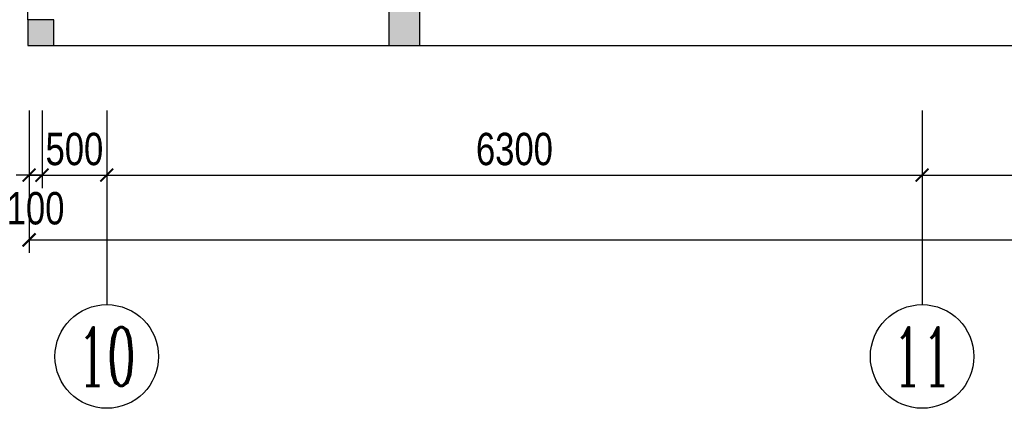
# Model space of a CAD drawing. Header units: millimetres. Extents: x -539149 to -534375, y 505028 to 505469.
# Tile 27 of 135: x -537280 to -537204, y 505103 to 505133. Entities that reach past the tile are written whole.
import ezdxf
from ezdxf.enums import TextEntityAlignment as Align

# ---------------------------------------------------------------- set-up
doc = ezdxf.new("R2010")
doc.units = ezdxf.units.MM
doc.header["$LTSCALE"] = 10
doc.layers.get('Defpoints').update_dxf_attribs({"color": 8})
for name, color, linetype in [('A-建筑-原墙体', 2, 'Continuous'), ('A-建筑-轴号', 3, 'Continuous'), ('AXIS_TEXT', 50, 'Continuous'), ('B-平面-尺寸', 8, 'Continuous'), ('E-填充', 251, 'Continuous')]:
    doc.layers.add(name, color=color, linetype=linetype)
doc.styles.add('_TCH_AXIS', font='COMPLEX', dxfattribs={"bigfont": 'GBCBIG'})
doc.styles.add('CCD_DIM', font='txt', dxfattribs={"width": 0.8})
doc.styles.add('COMPLEX', font='COMPLEX')
doc.dimstyles.new('1-1', dxfattribs={"dimscale": 0, "dimtxt": 2.5, "dimasz": 1, "dimexe": 1, "dimexo": 1, "dimgap": 0.75, "dimtad": 1, "dimdec": 0, "dimrnd": 0.005, "dimzin": 0, "dimdsep": 46, "dimtxsty": 'CCD_DIM', "dimblk": 'ARCHTICK', "dimcen": 0.13, "dimclrd": 44, "dimclre": 44, "dimclrt": 50, "dimadec": 0, "dimazin": 0, "dimtfac": 1, "dimtdec": 0, "dimtix": 1, "dimtmove": 2, "dimatfit": 3, "dimldrblk": 'HBA_Leader_Dot', "dimfxl": 5, "dimfxlon": 1, "dimtvp": 1, "dimtolj": 1, "dimtzin": 0, "dimarcsym": 0})

# ---------------------------------------------------------------- blocks, each defined once
blk = doc.blocks.new('_AXISO')
blk.add_circle((0, 0), 0.5)
at = {"layer": 'AXIS_TEXT', "style": 'COMPLEX', "width": 1.041667}
blk.add_attdef('A', text='', height=0.56, dxfattribs=at).set_placement((-0.25, -0.28), (0.25, -0.28), align=Align.FIT)
blk = doc.blocks.new('_ArchTick')
at = {"color": 0, "linetype": 'ByBlock', "const_width": 0.15}
blk.add_lwpolyline([(-0.5, -0.5), (0.5, 0.5)], dxfattribs=at)
blk = doc.blocks.new('HBA_Leader_Dot')
at = {"color": 0, "linetype": 'ByBlock'}
blk.add_line((-5, 0), (-10, 0), dxfattribs=at)
at = {"color": 0, "linetype": 'ByBlock', "const_width": 5}
blk.add_lwpolyline([(-2.5, 0, 1), (2.5, 0, 1)], format="xyb", close=True, dxfattribs=at)
blk = doc.blocks.new('*D50')
at = {"layer": 'B-平面-尺寸', "color": 44, "lineweight": -2, "ltscale": 0.01, "transparency": 16777216}
for p, q in [((-537279.273, 505125.699), (-537279.273, 505119.699)), ((-537278.273, 505125.699), (-537278.273, 505119.699)), ((-537279.273, 505120.699), (-537280.273, 505120.699)), ((-537279.273, 505120.699), (-537278.273, 505120.699)), ((-537278.273, 505120.699), (-537277.273, 505120.699))]:
    blk.add_line(p, q, dxfattribs=at)
at = {"layer": 'Defpoints', "color": 0, "ltscale": 0.01, "transparency": 16777216}
for p in [(-537279.273, 505130.699), (-537278.273, 505130.699), (-537278.273, 505120.699)]:
    blk.add_point(p, dxfattribs=at)
at = {"layer": 'B-平面-尺寸', "color": 44, "lineweight": -2, "ltscale": 0.01, "transparency": 16777216}
blk.add_blockref('_ArchTick', (-537279.273, 505120.699), dxfattribs=at)
at = {"layer": 'B-平面-尺寸', "color": 44, "lineweight": -2, "ltscale": 0.01, "transparency": 16777216, "rotation": 180}
blk.add_blockref('_ArchTick', (-537278.273, 505120.699), dxfattribs=at)
at = {"layer": 'B-平面-尺寸', "color": 50, "ltscale": 0.01, "transparency": 16777216, "insert": (-537278.773, 505118.126), "char_height": 2.5, "attachment_point": 5, "style": 'CCD_DIM'}
blk.add_mtext('\\A1;100', dxfattribs=at)
blk = doc.blocks.new('*D51')
at = {"layer": 'B-平面-尺寸', "color": 44, "lineweight": -2, "ltscale": 0.01, "transparency": 16777216}
for p, q in [((-537278.273, 505125.699), (-537278.273, 505119.699)), ((-537273.273, 505125.699), (-537273.273, 505119.699)), ((-537278.273, 505120.699), (-537279.273, 505120.699)), ((-537278.273, 505120.699), (-537273.273, 505120.699)), ((-537273.273, 505120.699), (-537272.273, 505120.699))]:
    blk.add_line(p, q, dxfattribs=at)
at = {"layer": 'Defpoints', "color": 0, "ltscale": 0.01, "transparency": 16777216}
for p in [(-537278.273, 505130.699), (-537273.273, 505130.699), (-537273.273, 505120.699)]:
    blk.add_point(p, dxfattribs=at)
at = {"layer": 'B-平面-尺寸', "color": 44, "lineweight": -2, "ltscale": 0.01, "transparency": 16777216}
blk.add_blockref('_ArchTick', (-537278.273, 505120.699), dxfattribs=at)
at = {"layer": 'B-平面-尺寸', "color": 44, "lineweight": -2, "ltscale": 0.01, "transparency": 16777216, "rotation": 180}
blk.add_blockref('_ArchTick', (-537273.273, 505120.699), dxfattribs=at)
at = {"layer": 'B-平面-尺寸', "color": 50, "ltscale": 0.01, "transparency": 16777216, "insert": (-537275.773, 505122.699), "char_height": 2.5, "attachment_point": 5, "style": 'CCD_DIM'}
blk.add_mtext('\\A1;500', dxfattribs=at)

msp = doc.modelspace()

# ---------------------------------------------------------------- hatches: boundary and pattern name
at = {"layer": 'E-填充', "ltscale": 0.01}
for points in [[(-537251.473, 505134.799), (-537251.473, 505130.699), (-537249.073, 505130.699), (-537249.073, 505134.799)], [(-537279.373, 505132.699), (-537279.373, 505130.699), (-537277.373, 505130.699), (-537277.373, 505132.699)]]:
    msp.add_hatch(color=256, dxfattribs=at).paths.add_polyline_path(points)

# ---------------------------------------------------------------- linework, layer by layer
at = {"color": 31, "ltscale": 0.01}
msp.add_line((-537249.073, 505130.699, 0.069), (-537122.273, 505130.699, 0.069), dxfattribs=at)
at = {"layer": 'A-建筑-原墙体', "ltscale": 0.01}
for p, q in [((-537279.373, 505132.699, 0.069), (-537279.373, 505137.199, 0.069)), ((-537251.473, 505134.799, 0.069), (-537251.473, 505130.699, 0.069)), ((-537249.073, 505130.699, 0.069), (-537249.073, 505134.799, 0.069)), ((-537279.373, 505132.699, 0.069), (-537279.373, 505130.699, 0.069)), ((-537277.373, 505132.699, 0.069), (-537279.373, 505132.699, 0.069)), ((-537277.373, 505130.699, 0.069), (-537277.373, 505132.699, 0.069)), ((-537279.373, 505130.699, 0.069), (-537277.373, 505130.699, 0.069)), ((-537277.373, 505130.699, 0.069), (-537251.473, 505130.699, 0.069)), ((-537251.473, 505130.699, 0.069), (-537249.073, 505130.699, 0.069))]:
    msp.add_line(p, q, dxfattribs=at)
at = {"layer": 'A-建筑-轴号', "ltscale": 0.01}
for p, q in [((-537273.273, 505125.699, 0.069), (-537273.273, 505110.699, 0.069)), ((-537210.273, 505125.699, 0.069), (-537210.273, 505110.699, 0.069))]:
    msp.add_line(p, q, dxfattribs=at)

# ---------------------------------------------------------------- block references
ref = msp.add_blockref('_AXISO', (-537273.273, 505106.699, 0.069), dxfattribs=dict(at, xscale=8, yscale=8, zscale=8))
ref.add_attrib('A', '10', dxfattribs={"layer": 'AXIS_TEXT', "height": 4.5255, "style": '_TCH_AXIS', "width": 0.724138}).set_placement((-537275.536, 505104.436, 0.069), (-537271.01, 505104.436, 0.069), align=Align.FIT)
ref = msp.add_blockref('_AXISO', (-537210.273, 505106.699, 0.069), dxfattribs=dict(at, xscale=8, yscale=8, zscale=8))
ref.add_attrib('A', '11', dxfattribs={"layer": 'AXIS_TEXT', "height": 4.5255, "style": '_TCH_AXIS', "width": 0.875}).set_placement((-537212.536, 505104.436, 0.069), (-537208.01, 505104.436, 0.069), align=Align.FIT)

# ---------------------------------------------------------------- dimensions: what is measured, and where the dimension line sits
at = {"layer": 'B-平面-尺寸', "ltscale": 0.01}
dim = msp.add_linear_dim(base=(-537278.273, 505120.699, 0.069), p1=(-537279.273, 505130.699, 0.069), p2=(-537278.273, 505130.699, 0.069), angle=0, dimstyle='1-1', override={"dimscale": 1, "dimlfac": 100}, dxfattribs=at)
dim.commit()
dim.dimension.update_dxf_attribs({"geometry": '*D50', "text_midpoint": (-537278.773, 505118.126, 0.069), "dimtype": 161})
for p1, p2, distance in [((-537279.273, 505130.699, 0.069), (-536949.273, 505130.699, 0.069), -15), ((-537273.273, 505130.699, 0.069), (-537210.273, 505130.699, 0.069), -10), ((-537210.273, 505130.699, 0.069), (-537123.273, 505130.699, 0.069), -10)]:
    msp.add_aligned_dim(p1=p1, p2=p2, distance=distance, dimstyle='1-1', override={"dimscale": 1, "dimlfac": 100}, dxfattribs=at).render()
dim = msp.add_aligned_dim(p1=(-537278.273, 505130.699, 0.069), p2=(-537273.273, 505130.699, 0.069), distance=-10, dimstyle='1-1', override={"dimscale": 1, "dimlfac": 100}, dxfattribs=at)
dim.commit()
dim.dimension.update_dxf_attribs({"geometry": '*D51', "text_midpoint": (-537275.773, 505122.699, 0.069)})

doc.saveas('drawing.dxf')
